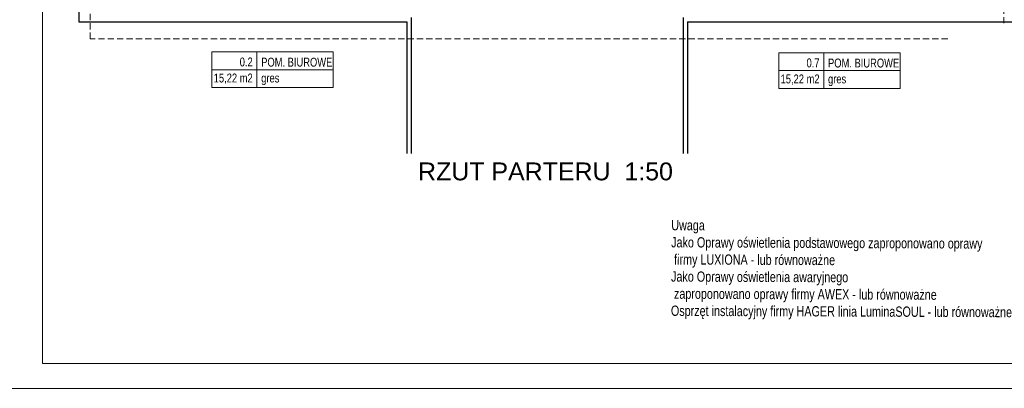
# Model space of a CAD drawing. Header units: inches. Extents: x 65192 to 78842, y -37594 to -36109.
# Tile 2 of 63: x 66335 to 67715, y -37594 to -37077. Entities that reach past the tile are written whole.
import ezdxf

# ---------------------------------------------------------------- set-up
doc = ezdxf.new("R2010")
doc.units = ezdxf.units.IN
doc.header["$MEASUREMENT"] = 0
doc.linetypes.add('HIDDEN', pattern=[0.375, 0.25, -0.125])
for name, color, linetype, lineweight in [('A--tabelka rysunku', 7, 'Continuous', 0), ('IE_opis_tab', 1, 'Continuous', 30), ('p--dach', 7, 'Continuous', 30), ('p--opisy pomieszczeń', 7, 'Continuous', 0)]:
    doc.layers.add(name, color=color, linetype=linetype, lineweight=lineweight)
for name, color, linetype in [('p--obrzeże bet.', 252, 'Continuous'), ('p--podpis rysunku', 7, 'Continuous'), ('podklad', 251, 'Continuous')]:
    doc.layers.add(name, color=color, linetype=linetype)
doc.styles.add('1-50', font='arial.ttf', dxfattribs={"width": 0.75, "height": 12.5})
doc.styles.add('GENERATED_STYLE_2', font='arial.ttf')
doc.styles.get("Standard").update_dxf_attribs({"font": 'ARIAL.TTF'})

msp = doc.modelspace()

# ---------------------------------------------------------------- linework, layer by layer
at = {"layer": 'A--tabelka rysunku', "linetype": 'Continuous'}
for points in [[(66242.3, -37593.9), (68342.3, -37593.9), (68342.3, -36108.9), (66242.3, -36108.9)], [(66242.3, -37593.9), (68342.3, -37593.9), (68342.3, -36108.9), (66242.3, -36108.9)], [(66367.3, -37558.9), (68307.3, -37558.9), (68307.3, -36143.9), (66367.3, -36143.9)]]:
    msp.add_lwpolyline(points, close=True, dxfattribs=at)
at = {"layer": 'p--dach', "linetype": 'HIDDEN', "lineweight": 20, "ltscale": 35}
msp.add_lwpolyline([(66434.1, -36259.5), (67714.1, -36259.5), (67714.1, -37103.9), (66434.1, -37103.9)], close=True, dxfattribs=at)
at = {"layer": 'p--obrzeże bet.', "linetype": 'Continuous', "ltscale": 35}
for p, q in [((66883.5, -37073.9), (66883.5, -37264.6)), ((67264.7, -37073.9), (67264.7, -37264.6)), ((66877.5, -37079.9), (66877.5, -37264.6)), ((67270.7, -37079.9), (67270.7, -37264.6))]:
    msp.add_line(p, q, dxfattribs=at)
msp.add_lwpolyline([(67270.7, -37079.9), (67730.1, -37079.9), (67730.1, -36283.5), (66418.1, -36283.5), (66418.1, -37079.9), (66877.5, -37079.9)], dxfattribs=at)
at = {"layer": 'p--opisy pomieszczeń'}
for p, q in [((66667.5, -37122.1), (66667.5, -37172.1)), ((67461.6, -37123.3), (67461.6, -37173.3)), ((66774.5, -37147.1), (66604.5, -37147.1)), ((67568.6, -37148.3), (67398.6, -37148.3))]:
    msp.add_line(p, q, dxfattribs=at)
for points in [[(66604.5, -37172.1), (66774.5, -37172.1), (66774.5, -37122.1), (66604.5, -37122.1)], [(67398.6, -37173.3), (67568.6, -37173.3), (67568.6, -37123.3), (67398.6, -37123.3)]]:
    msp.add_lwpolyline(points, close=True, dxfattribs=at)

# ---------------------------------------------------------------- texts
at = {"layer": 'p--opisy pomieszczeń', "char_height": 12.5, "style": '1-50'}
for s, insert, width, attachment_point in [('0.2', (66661.6, -37130), 98, 3), ('POM. BIUROWE', (66673.5, -37130.3), 106.865, 1), ('0.7', (67455.7, -37131.3), 98, 3), ('POM. BIUROWE', (67467.6, -37131.5), 106.865, 1), ('15,22 m2', (66661.6, -37152.5), 98, 3), ('gres', (66673.5, -37152.5), 100, 1), ('15,22 m2', (67455.7, -37153.8), 98, 3), ('gres', (67467.6, -37153.8), 100, 1)]:
    msp.add_mtext(s, dxfattribs=dict(at, insert=insert, width=width, attachment_point=attachment_point))
at = {"layer": 'p--podpis rysunku', "insert": (67337.5, -37277.2), "char_height": 25, "width": 531.478, "attachment_point": 3}
msp.add_mtext('\\pxqc;RZUT PARTERU  1:50', dxfattribs=at)
at = {"layer": 'podklad', "color": 7, "insert": (67248.1, -37333.8), "char_height": 14.4, "width": 595.671, "attachment_point": 1, "rotation": 359.7673, "style": 'GENERATED_STYLE_2'}
msp.add_mtext('{\\W0.75;\\PUwaga \\PJako Oprawy oświetlenia podstawowego zaproponowano oprawy\\P firmy LUXIONA - lub równoważne\\PJako Oprawy oświetlenia awaryjnego\\P zaproponowano oprawy firmy AWEX - lub równoważne\\P\\pxsm1,;Osprzęt instalacyjny firmy HAGER linia LuminaSOUL - lub równoważne}', dxfattribs=at)

# ---------------------------------------------------------------- next in the draw order: texts
at = {"layer": 'IE_opis_tab', "color": 7, "lineweight": 25, "char_height": 9.75, "width": 359.05, "attachment_point": 5, "bg_fill": 2}
for s, insert in [('{\\fArial|b0|i0|c0|p32;MSW}', (67820.9, -37095.1)), ('{\\fArial|b0|i0|c0|p32;PEL}', (67806.1, -37136.3))]:
    msp.add_mtext(s, dxfattribs=dict(at, insert=insert))

doc.saveas('drawing.dxf')
